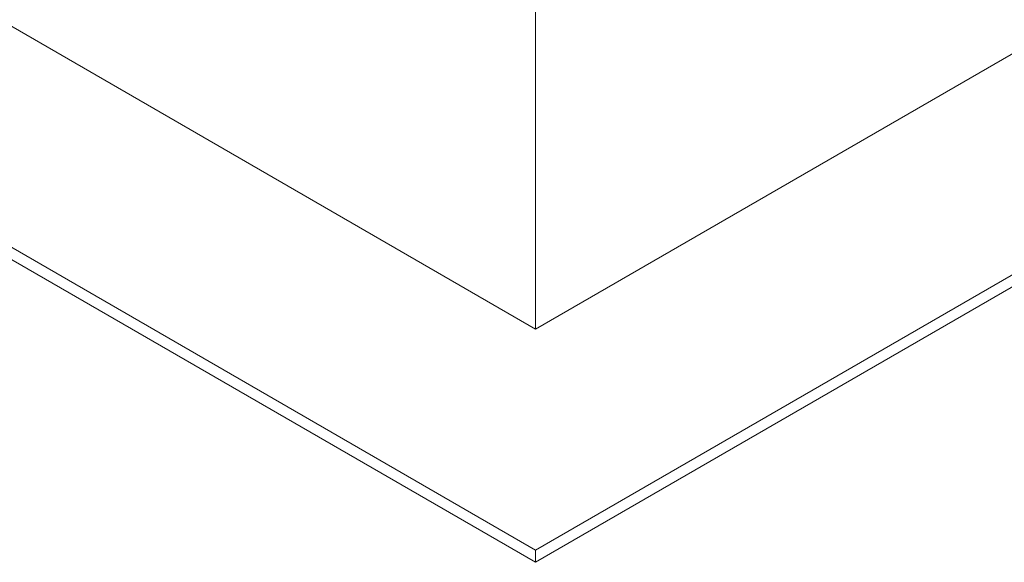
# Model space of a CAD drawing. Header units: metres. Extents: x 6.5 to 21.8, y 0.6 to 11.2.
# Tile 24 of 113: x 11.7 to 15, y 0.6 to 2.4. Entities that reach past the tile are written whole.
import ezdxf

# ---------------------------------------------------------------- set-up
doc = ezdxf.new("R2010")
doc.units = ezdxf.units.M
doc.layers.add('A-FLOR', color=7, linetype='Continuous', lineweight=5)
doc.layers.add('I-WALL', color=7, linetype='Continuous', lineweight=5)

msp = doc.modelspace()

# ---------------------------------------------------------------- linework, layer by layer
at = {"layer": 'A-FLOR'}
for p, q in [((7.1408, 4.2668), (13.3917, 0.6578)), ((13.3917, 1.3927), (8.4136, 4.2668)), ((13.3917, 0.617), (7.1408, 4.226)), ((16.2767, 3.0583), (13.3917, 1.3927)), ((13.3917, 0.6578), (15.3575, 1.7928)), ((15.3575, 1.7519), (13.3917, 0.617)), ((13.3917, 0.6578), (13.3917, 0.617))]:
    msp.add_line(p, q, dxfattribs=at)
at = {"layer": 'I-WALL'}
msp.add_line((13.3917, 1.3927), (13.3917, 4.4219), dxfattribs=at)

doc.saveas('drawing.dxf')
